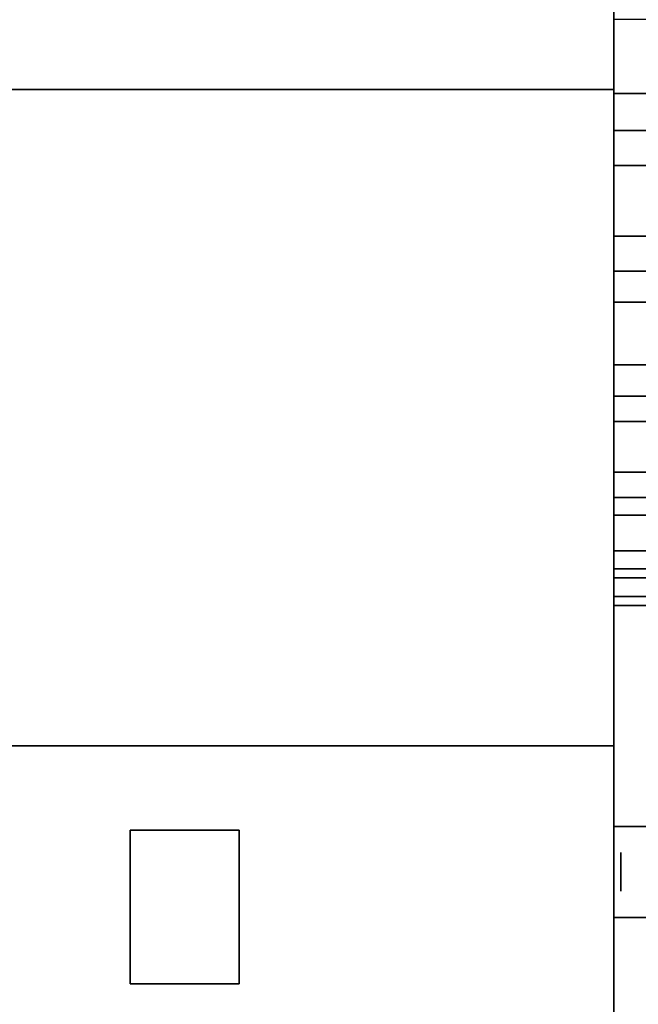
# Model space of a CAD drawing. Header units: inches. Extents: x -172 to 2825, y -1500 to 2400.
# Tile 24 of 47: x 1414 to 1858, y 345 to 1050. Entities that reach past the tile are written whole.
import ezdxf

# ---------------------------------------------------------------- set-up
doc = ezdxf.new("R2010")
doc.units = ezdxf.units.IN
doc.layers.add('1', color=7, linetype='Continuous')

# ---------------------------------------------------------------- blocks, each defined once
blk = doc.blocks.new('UG_SURFACE_197')
at = {"layer": '1', "color": 160}
for points in [[(1343.27805, 466.537476, -610.000014), (1343.27805, 936.537504, -610.000014), (1343.27805, 936.537504), (1343.27805, 466.537476)], [(1343.27805, 466.537476), (1343.27805, -3.462514), (1343.27805, -3.462514, -610.000014), (1343.27805, 466.537476, -610.000014)]]:
    blk.add_3dface(points, dxfattribs=at)
blk = doc.blocks.new('UG_SURFACE_203')
at = {"layer": '1', "color": 160}
for points in [[(83.278082, 466.537476), (83.278082, 936.537504), (83.278082, 936.537504, -610.000014), (83.278082, 466.537476, -610.000014)], [(83.278082, 466.537476, -610.000014), (83.278082, -3.462514, -610.000014), (83.278082, -3.462514), (83.278082, 466.537476)]]:
    blk.add_3dface(points, dxfattribs=at)
blk = doc.blocks.new('697607_GEAR_HOUSING_IPART__R29')
at = {"layer": '1', "color": 160}
for p, q in [((-1.72, 936.54, -610), (-1.72, 936.54, 840)), ((83.28, 936.54), (83.28, 936.54, -610)), ((1343.28, 936.54), (1343.28, 936.54, -610)), ((1428.28, 936.54, 840), (1428.28, 936.54, -610))]:
    blk.add_line(p, q, dxfattribs=at)
for name in ['UG_SURFACE_203', 'UG_SURFACE_197']:
    blk.add_blockref(name, (0, 0))
blk = doc.blocks.new('697300_GEAR_HOUSING_IASSY_SIMP')
at = {"layer": '1', "color": 172, "extrusion": (-1, 0, 0), "rotation": 90}
blk.add_blockref('697607_GEAR_HOUSING_IPART__R29', (0, 216.721916, -1643.278084), dxfattribs=at)
blk = doc.blocks.new('UG_SURFACE_356')
at = {"layer": '1', "color": 160}
for points in [[(-102.796398, 390.564859, 105.19582), (-102.796398, 403.854191), (-102.796398, 390.564859, -105.19582), (-102.796398, -412.441283, 155.716687)], [(-102.796398, -412.441283, 155.716687), (-102.796398, 351.531893, 203.781798), (-102.796398, 390.564859, 105.19582)], [(-102.796398, -412.441283, 155.716687), (-102.796398, 390.564859, -105.19582), (-102.796398, 351.531893, -203.781798), (-102.796398, 289.207906, -289.563417)], [(-102.796398, 351.531893, 203.781798), (-102.796398, -98.408118, 415.507495), (-102.796398, 7.41457, 422.165304)], [(-102.796398, 351.531893, 203.781798), (-102.796398, -361.360013, 248.633161), (-102.796398, -288.776159, 325.927109)], [(-102.796398, -288.776159, 325.927109), (-102.796398, -199.25046, 382.741839), (-102.796398, -98.408118, 415.507495), (-102.796398, 351.531893, 203.781798)], [(-102.796398, 351.531893, 203.781798), (-102.796398, -412.441283, 155.716687), (-102.796398, -361.360013, 248.633161)], [(-102.796398, 289.207906, -289.563417), (-102.796398, -361.360013, -248.633161), (-102.796398, -412.441283, -155.716687), (-102.796398, -438.810349, -53.015959)], [(-102.796398, -438.810349, -53.015959), (-102.796398, -438.810349, 53.015959), (-102.796398, 289.207906, -289.563417)], [(-102.796398, -361.360013, -248.633161), (-102.796398, 289.207906, -289.563417), (-102.796398, 207.508907, -357.150704)], [(-102.796398, -438.810349, 53.015959), (-102.796398, -412.441283, 155.716687), (-102.796398, 289.207906, -289.563417)], [(-102.796398, -361.360013, -248.633161), (-102.796398, 207.508907, -357.150704), (-102.796398, 111.568369, -402.296901), (-102.796398, 7.41457, -422.165304)], [(-102.796398, -361.360013, -248.633161), (-102.796398, 7.41457, -422.165304), (-102.796398, -98.408118, -415.507495)], [(-102.796398, -98.408118, -415.507495), (-102.796398, -199.25046, -382.741839), (-102.796398, -288.776159, -325.927109), (-102.796398, -361.360013, -248.633161)]]:
    blk.add_3dface(points, dxfattribs=at)
blk = doc.blocks.new('UG_SURFACE_358')
at = {"layer": '1', "color": 160}
for points in [[(209.203601, 7.41457, -422.165304), (209.203601, -72.00475, -417.168677), (-102.796398, -72.00475, -417.168677), (-102.796398, 7.41457, -422.165304)], [(209.203601, -98.408118, 415.507495), (209.203601, -18.988794, 420.504153), (-102.796398, -18.988794, 420.504153), (-102.796398, -98.408118, 415.507495)], [(-102.796398, -98.408118, -415.507495), (-102.796398, -72.00475, -417.168677), (209.203601, -72.00475, -417.168677), (209.203601, -98.408118, -415.507495)], [(-102.796398, -98.408118, 415.507495), (-102.796398, -123.568855, 407.332301), (209.203601, -123.568855, 407.332301), (209.203601, -98.408118, 415.507495)], [(209.203601, -98.408118, -415.507495), (209.203601, -174.089715, -390.917063), (-102.796398, -174.089715, -390.917063), (-102.796398, -98.408118, -415.507495)], [(209.203601, -199.25046, 382.741839), (209.203601, -123.568855, 407.332301), (-102.796398, -123.568855, 407.332301), (-102.796398, -199.25046, 382.741839)], [(-102.796398, -199.25046, -382.741839), (-102.796398, -174.089715, -390.917063), (209.203601, -174.089715, -390.917063), (209.203601, -199.25046, -382.741839)], [(-102.796398, -199.25046, 382.741839), (-102.796398, -221.587628, 368.566245), (209.203601, -221.587628, 368.566245), (209.203601, -199.25046, 382.741839)], [(209.203601, -199.25046, -382.741839), (209.203601, -266.438991, -340.102702), (-102.796398, -266.438991, -340.102702), (-102.796398, -199.25046, -382.741839)], [(209.203601, -288.776159, 325.927109), (209.203601, -221.587628, 368.566245), (-102.796398, -221.587628, 368.566245), (-102.796398, -288.776159, 325.927109)], [(-102.796398, -288.776159, -325.927109), (-102.796398, -266.438991, -340.102702), (209.203601, -266.438991, -340.102702), (209.203601, -288.776159, -325.927109)], [(-102.796398, -288.776159, 325.927109), (-102.796398, -306.886256, 306.641817), (209.203601, -306.886256, 306.641817), (209.203601, -288.776159, 325.927109)], [(209.203601, -288.776159, -325.927109), (209.203601, -343.249917, -267.918438), (-102.796398, -343.249917, -267.918438), (-102.796398, -288.776159, -325.927109)], [(209.203601, -361.360013, 248.633161), (209.203601, -306.886256, 306.641817), (-102.796398, -306.886256, 306.641817), (-102.796398, -361.360013, 248.633161)], [(-102.796398, -361.360013, -248.633161), (-102.796398, -343.249917, -267.918438), (209.203601, -343.249917, -267.918438), (209.203601, -361.360013, -248.633161)], [(-102.796398, -361.360013, 248.633161), (-102.796398, -374.105066, 225.449964), (209.203601, -374.105066, 225.449964), (209.203601, -361.360013, 248.633161)], [(209.203601, -361.360013, -248.633161), (209.203601, -399.696201, -178.899884), (-102.796398, -399.696201, -178.899884), (-102.796398, -361.360013, -248.633161)], [(209.203601, -412.441283, 155.716687), (209.203601, -374.105066, 225.449964), (-102.796398, -374.105066, 225.449964), (-102.796398, -412.441283, 155.716687)], [(-102.796398, -412.441283, -155.716687), (-102.796398, -399.696201, -178.899884), (209.203601, -399.696201, -178.899884), (209.203601, -412.441283, -155.716687)], [(-102.796398, -412.441283, 155.716687), (-102.796398, -419.020504, 130.092263), (209.203601, -419.020504, 130.092263), (209.203601, -412.441283, 155.716687)], [(209.203601, -412.441283, -155.716687), (209.203601, -432.231098, -78.640379), (-102.796398, -432.231098, -78.640379), (-102.796398, -412.441283, -155.716687)], [(209.203601, -438.810349, 53.015959), (209.203601, -419.020504, 130.092263), (-102.796398, -419.020504, 130.092263), (-102.796398, -438.810349, 53.015959)], [(-102.796398, -438.810349, -53.015959), (-102.796398, -432.231098, -78.640379), (209.203601, -432.231098, -78.640379), (209.203601, -438.810349, -53.015959)], [(-102.796398, -438.810349, 53.015959), (-102.796398, -438.810349, 26.56039), (209.203601, -438.810349, 26.56039), (209.203601, -438.810349, 53.015959)], [(209.203601, -438.810349, -53.015959), (209.203601, -438.810349, 26.56039), (-102.796398, -438.810349, 26.56039), (-102.796398, -438.810349, -53.015959)]]:
    blk.add_3dface(points, dxfattribs=at)
blk = doc.blocks.new('3G_120292E_TCG_2483_3G_120_R25')
at = {"layer": '1', "color": 160, "extrusion": (1, 0, 0)}
blk.add_circle((-19.14582, 0, -102.7964), 423, dxfattribs=at)
for name in ['UG_SURFACE_356', 'UG_SURFACE_358']:
    blk.add_blockref(name, (0, 0))
blk = doc.blocks.new('PAAJ001592_GEAR_COMPLETE_IASSY')
at = {"layer": '1', "color": 172}
for name, p in [('697300_GEAR_HOUSING_IASSY_SIMP', (-689.5, 0, -997.5)), ('3G_120292E_TCG_2483_3G_120_R25', (1666.574, 1005.683, -67.5))]:
    blk.add_blockref(name, p, dxfattribs=at)
blk = doc.blocks.new('UG_SURFACE_413')
at = {"layer": '1', "color": 160}
blk.add_3dface([(-55, -39.000001, 50.000001), (55, -39.000001, 50.000001), (55, 39.000001, 50.000001), (-55, 39.000001, 50.000001)], dxfattribs=at)
blk = doc.blocks.new('UG_SURFACE_414')
at = {"layer": '1', "color": 160}
blk.add_3dface([(55, 39.000001, 50.000001), (55, 39.000001, -50.000001), (-55, 39.000001, -50.000001), (-55, 39.000001, 50.000001)], dxfattribs=at)
blk = doc.blocks.new('UG_SURFACE_415')
at = {"layer": '1', "color": 160}
blk.add_3dface([(-55, -39.000001, 50.000001), (-55, -39.000001, -50.000001), (55, -39.000001, -50.000001), (55, -39.000001, 50.000001)], dxfattribs=at)
blk = doc.blocks.new('UG_SURFACE_416')
at = {"layer": '1', "color": 160}
blk.add_3dface([(55, -39.000001, 50.000001), (55, -39.000001, -50.000001), (55, 39.000001, -50.000001), (55, 39.000001, 50.000001)], dxfattribs=at)
blk = doc.blocks.new('UG_SURFACE_417')
at = {"layer": '1', "color": 160}
blk.add_3dface([(-55, 39.000001, -50.000001), (55, 39.000001, -50.000001), (55, -39.000001, -50.000001), (-55, -39.000001, -50.000001)], dxfattribs=at)
blk = doc.blocks.new('UG_SURFACE_418')
at = {"layer": '1', "color": 160}
blk.add_3dface([(-55, 39.000001, 50.000001), (-55, 39.000001, -50.000001), (-55, -39.000001, -50.000001), (-55, -39.000001, 50.000001)], dxfattribs=at)
blk = doc.blocks.new('1081181_BLOCK_IPART_SIMPLI_R18')
at = {"layer": '1', "color": 160}
for p, q in [((-55, -39, 50), (-55, 39, 50)), ((-55, 39, -50), (-55, 39, 50)), ((-55, 39, 50), (55, 39, 50)), ((-55, 39, -50), (55, 39, -50)), ((-55, -39, -50), (-55, 39, -50)), ((55, 39, 50), (55, -39, 50)), ((55, 39, -50), (55, 39, 50)), ((55, 39, -50), (55, -39, -50)), ((-55, -39, -50), (-55, -39, 50)), ((55, -39, -50), (-55, -39, -50)), ((55, -39, 50), (-55, -39, 50)), ((55, -39, -50), (55, -39, 50))]:
    blk.add_line(p, q, dxfattribs=at)
for name in ['UG_SURFACE_413', 'UG_SURFACE_414', 'UG_SURFACE_417', 'UG_SURFACE_418', 'UG_SURFACE_416', 'UG_SURFACE_415']:
    blk.add_blockref(name, (0, 0))
blk = doc.blocks.new('UG_SURFACE_001')
at = {"layer": '1', "color": 160}
for points in [[(-55.44493, -135.908142, -48.687514), (-38.196586, -135.908142, -33.406813), (-44.897426, -135.908142, -33.406813)], [(-55.44493, -135.908142, -48.687514), (-28.456779, -135.908142, -42.035531), (-32.26329, -135.908142, -36.52085), (-38.196586, -135.908142, -33.406813)], [(-28.456779, -135.908142, -42.035531), (-55.44493, -135.908142, -48.687514), (-53.068779, -135.908142, -54.952908)], [(-44.897426, -135.908142, -33.406813), (-50.830726, -135.908142, -36.52085), (-54.637235, -135.908142, -42.035531), (-55.44493, -135.908142, -48.687514)], [(-28.456779, -135.908142, -42.035531), (-53.068779, -135.908142, -54.952908), (-48.053131, -135.908142, -59.396386), (-41.547008, -135.908142, -61.000001)], [(-28.456779, -135.908142, -42.035531), (-41.547008, -135.908142, -61.000001), (-35.040881, -135.908142, -59.396386)], [(-35.040881, -135.908142, -59.396386), (-30.025233, -135.908142, -54.952908), (-27.649082, -135.908142, -48.687514), (-28.456779, -135.908142, -42.035531)]]:
    blk.add_3dface(points, dxfattribs=at)
blk = doc.blocks.new('UG_SURFACE_003')
at = {"layer": '1', "color": 160}
for points in [[(-46.511475, -26.817419, -8), (-52.026156, -30.62393, -8), (-55.140194, -36.557227, -8)], [(-55.140194, -36.557227, -8), (-55.140194, -43.258063, -8), (-52.026156, -49.191363, -8), (-46.511475, -26.817419, -8)], [(-52.026156, -49.191363, -8), (-39.859492, -26.009722, -8), (-46.511475, -26.817419, -8)], [(-52.026156, -49.191363, -8), (-46.511475, -52.997872, -8), (-39.859492, -53.805571, -8), (-39.859492, -26.009722, -8)], [(-39.859492, -26.009722, -8), (-39.859492, -53.805571, -8), (-33.594102, -51.429421, -8), (-29.150622, -46.413772, -8)], [(-29.150622, -33.401523, -8), (-33.594102, -28.385872, -8), (-39.859492, -26.009722, -8), (-29.150622, -46.413772, -8)], [(-29.150622, -46.413772, -8), (-27.547007, -39.907645, -8), (-29.150622, -33.401523, -8)]]:
    blk.add_3dface(points, dxfattribs=at)
blk = doc.blocks.new('UG_SURFACE_004')
at = {"layer": '1', "color": 160}
for points in [[(-55.140194, -64.907648, -43.64958), (-55.140194, -64.907648, -50.35042), (-55.44493, -135.908142, -48.687514)], [(-55.140194, -64.907648, -50.35042), (-54.855257, -135.908142, -50.242357), (-55.44493, -135.908142, -48.687514)], [(-55.44493, -135.908142, -48.687514), (-54.837674, -135.908142, -43.686312), (-55.140194, -64.907648, -43.64958)], [(-52.026156, -64.907648, -37.716284), (-55.140194, -64.907648, -43.64958), (-54.637235, -135.908142, -42.035531)], [(-55.140194, -64.907648, -43.64958), (-54.837674, -135.908142, -43.686312), (-54.637235, -135.908142, -42.035531)], [(-55.140194, -64.907648, -50.35042), (-52.026156, -64.907648, -56.283716), (-53.068779, -135.908142, -54.952908)], [(-53.068779, -135.908142, -54.952908), (-54.855257, -135.908142, -50.242357), (-55.140194, -64.907648, -50.35042)], [(-54.637235, -135.908142, -42.035531), (-51.775362, -135.908142, -37.889395), (-52.026156, -64.907648, -37.716284)], [(-52.026156, -64.907648, -56.283716), (-51.824078, -135.908142, -56.055617), (-53.068779, -135.908142, -54.952908)], [(-46.511475, -64.907648, -33.909772), (-52.026156, -64.907648, -37.716284), (-50.830726, -135.908142, -36.52085)], [(-52.026156, -64.907648, -37.716284), (-51.775362, -135.908142, -37.889395), (-50.830726, -135.908142, -36.52085)], [(-52.026156, -64.907648, -56.283716), (-46.511475, -64.907648, -60.090229), (-48.053131, -135.908142, -59.396386)], [(-48.053131, -135.908142, -59.396386), (-51.824078, -135.908142, -56.055617), (-52.026156, -64.907648, -56.283716)], [(-50.830726, -135.908142, -36.52085), (-46.369854, -135.908142, -34.179606), (-46.511475, -64.907648, -33.909772)], [(-46.511475, -64.907648, -60.090229), (-46.438545, -135.908142, -59.794344), (-48.053131, -135.908142, -59.396386)], [(-39.859492, -64.907648, -33.102077), (-46.511475, -64.907648, -33.909772), (-44.897426, -135.908142, -33.406813)], [(-46.511475, -64.907648, -33.909772), (-46.369854, -135.908142, -34.179606), (-44.897426, -135.908142, -33.406813)], [(-46.511475, -64.907648, -60.090229), (-39.859492, -64.907648, -60.897924), (-41.547008, -135.908142, -61.000001)], [(-41.547008, -135.908142, -61.000001), (-46.438545, -135.908142, -59.794344), (-46.511475, -64.907648, -60.090229)], [(-44.897426, -135.908142, -33.406813), (-39.859492, -135.908142, -33.406813), (-39.859492, -64.907648, -33.102077)], [(-39.859492, -64.907648, -60.897924), (-39.932422, -135.908142, -60.602039), (-41.547008, -135.908142, -61.000001)], [(-35.040881, -135.908142, -59.396386), (-39.932422, -135.908142, -60.602039), (-39.859492, -64.907648, -60.897924)], [(-33.594102, -64.907648, -35.478227), (-39.859492, -64.907648, -33.102077), (-38.196586, -135.908142, -33.406813)], [(-39.859492, -64.907648, -33.102077), (-39.859492, -135.908142, -33.406813), (-38.196586, -135.908142, -33.406813)], [(-39.859492, -64.907648, -60.897924), (-33.594102, -64.907648, -58.521774), (-35.040881, -135.908142, -59.396386)], [(-38.196586, -135.908142, -33.406813), (-33.735719, -135.908142, -35.748057), (-33.594102, -64.907648, -35.478227)], [(-33.594102, -64.907648, -58.521774), (-33.79618, -135.908142, -58.293674), (-35.040881, -135.908142, -59.396386)], [(-30.025233, -135.908142, -54.952908), (-33.79618, -135.908142, -58.293674), (-33.594102, -64.907648, -58.521774)], [(-33.594102, -64.907648, -35.478227), (-33.735719, -135.908142, -35.748057), (-32.26329, -135.908142, -36.52085)], [(-29.150622, -64.907648, -40.493876), (-33.594102, -64.907648, -35.478227), (-32.26329, -135.908142, -36.52085)], [(-33.594102, -64.907648, -58.521774), (-29.150622, -64.907648, -53.506125), (-30.025233, -135.908142, -54.952908)], [(-32.26329, -135.908142, -36.52085), (-29.401418, -135.908142, -40.666986), (-29.150622, -64.907648, -40.493876)], [(-29.150622, -64.907648, -53.506125), (-29.435558, -135.908142, -53.398062), (-30.025233, -135.908142, -54.952908)], [(-27.649082, -135.908142, -48.687514), (-29.435558, -135.908142, -53.398062), (-29.150622, -64.907648, -53.506125)], [(-29.150622, -64.907648, -40.493876), (-29.401418, -135.908142, -40.666986), (-28.456779, -135.908142, -42.035531)], [(-27.547007, -64.907648, -46.999998), (-29.150622, -64.907648, -40.493876), (-28.456779, -135.908142, -42.035531)], [(-29.150622, -64.907648, -53.506125), (-27.547007, -64.907648, -46.999998), (-27.649082, -135.908142, -48.687514)], [(-28.456779, -135.908142, -42.035531), (-27.849523, -135.908142, -47.036733), (-27.547007, -64.907648, -46.999998)], [(-27.547007, -64.907648, -46.999998), (-27.849523, -135.908142, -47.036733), (-27.649082, -135.908142, -48.687514)]]:
    blk.add_3dface(points, dxfattribs=at)
blk = doc.blocks.new('EWV_28_X01_EWV_28L_IPART_S_R57')
for name in ['UG_SURFACE_003', 'UG_SURFACE_004', 'UG_SURFACE_001']:
    blk.add_blockref(name, (0, 0))
blk = doc.blocks.new('UG_SURFACE_479')
at = {"layer": '1', "color": 160}
blk.add_3dface([(-36.585387, 15.394188), (-36.585387, 15.394188, 64.999998), (-36.585387, 80.394186, 64.999998), (-36.585387, 80.394186)], dxfattribs=at)
blk = doc.blocks.new('UG_SURFACE_480')
at = {"layer": '1', "color": 160}
blk.add_3dface([(76.414615, 80.394186), (76.414615, 80.394186, 64.999998), (76.414615, 15.394188, 64.999998), (76.414615, 15.394188)], dxfattribs=at)
blk = doc.blocks.new('UG_SURFACE_481')
at = {"layer": '1', "color": 160}
blk.add_3dface([(76.414615, 15.394188), (76.414615, 15.394188, 64.999998), (-36.585387, 15.394188, 64.999998), (-36.585387, 15.394188)], dxfattribs=at)
blk = doc.blocks.new('UG_SURFACE_482')
at = {"layer": '1', "color": 160}
blk.add_3dface([(-36.585387, 80.394186), (-36.585387, 80.394186, 64.999998), (76.414615, 80.394186, 64.999998), (76.414615, 80.394186)], dxfattribs=at)
blk = doc.blocks.new('UG_SURFACE_483')
at = {"layer": '1', "color": 160}
blk.add_3dface([(76.414615, 15.394188), (-36.585387, 15.394188), (-36.585387, 80.394186), (76.414615, 80.394186)], dxfattribs=at)
blk = doc.blocks.new('UG_SURFACE_484')
at = {"layer": '1', "color": 160}
blk.add_3dface([(76.414615, 80.394186, 64.999998), (-36.585387, 80.394186, 64.999998), (-36.585387, 15.394188, 64.999998), (76.414615, 15.394188, 64.999998)], dxfattribs=at)
blk = doc.blocks.new('446690_DISTRIBUTION_BLOCK__R10')
at = {"layer": '1', "color": 160}
for p, q in [((-36.585385, 80.394188), (76.414615, 80.394188)), ((-36.585385, 80.394188, 65), (-36.585385, 80.394188)), ((-36.585385, 80.394188, 65), (76.414615, 80.394188, 65)), ((-36.585385, 15.394188), (-36.585385, 80.394188)), ((-36.585385, 15.394188, 65), (-36.585385, 80.394188, 65)), ((76.414615, 80.394188), (76.414615, 15.394188)), ((76.414615, 80.394188, 65), (76.414615, 80.394188)), ((76.414615, 80.394188, 65), (76.414615, 15.394188, 65)), ((76.414615, 15.394188), (-36.585385, 15.394188)), ((76.414615, 15.394188, 65), (-36.585385, 15.394188, 65)), ((-36.585385, 15.394188, 65), (-36.585385, 15.394188)), ((76.414615, 15.394188, 65), (76.414615, 15.394188))]:
    blk.add_line(p, q, dxfattribs=at)
for name in ['UG_SURFACE_479', 'UG_SURFACE_482', 'UG_SURFACE_483', 'UG_SURFACE_484', 'UG_SURFACE_480', 'UG_SURFACE_481']:
    blk.add_blockref(name, (0, 0))
blk = doc.blocks.new('PAAJ001672_SV105-P63_PIPING_AR')
at = {"layer": '1', "color": 172, "extrusion": (-1, 0, 0), "rotation": 90}
blk.add_blockref('PAAJ001592_GEAR_COMPLETE_IASSY', (-63.962152, -393.778061, 67.499998), dxfattribs=at)
at = {"layer": '1', "color": 172}
blk.add_blockref('446690_DISTRIBUTION_BLOCK__R10', (533.585385, 392.105812, 1170), dxfattribs=at)
at = {"layer": '1', "color": 172, "extrusion": (1, 0, 0), "rotation": 180}
blk.add_blockref('1081181_BLOCK_IPART_SIMPLI_R18', (414.999219, 862.498723, 1057.499284), dxfattribs=at)
at = {"layer": '1', "color": 172, "extrusion": (0, 0, -1), "rotation": 90}
blk.add_blockref('EWV_28_X01_EWV_28L_IPART_S_R57', (-707.907646, 481.547008, -1167.000001), dxfattribs=at)

msp = doc.modelspace()

# ---------------------------------------------------------------- block references
at = {"layer": '1', "color": 172, "extrusion": (1, 0, 0), "rotation": 270}
msp.add_blockref('PAAJ001672_SV105-P63_PIPING_AR', (-0.500087, 0.000002, 670.001535), dxfattribs=at)

doc.saveas('drawing.dxf')
